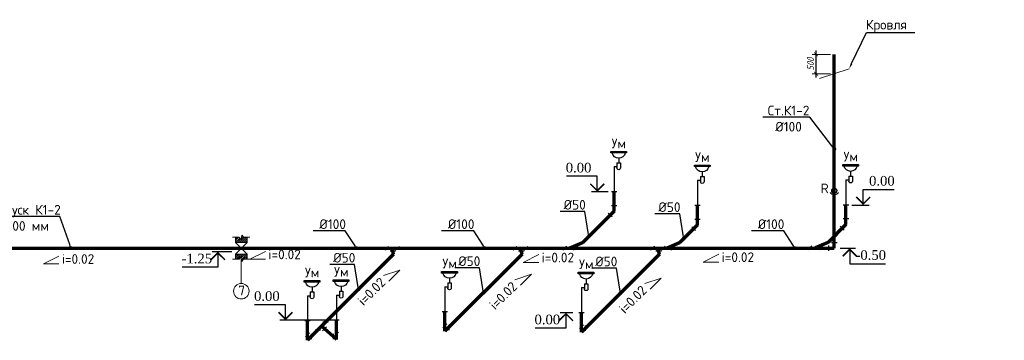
# Model space of a CAD drawing. Extents: x -4445 to 1909585, y 1860 to 289234.
# Tile 94 of 110: x 668567 to 693946, y 195940 to 204210. Entities that reach past the tile are written whole.
import ezdxf
from ezdxf import colors
from ezdxf.entities.mleader import LeaderData, LeaderLine
from ezdxf.enums import TextEntityAlignment as Align
from ezdxf.math import Vec2, Vec3

# ---------------------------------------------------------------- set-up
doc = ezdxf.new("R2010")
doc.units = 0
doc.header["$LTSCALE"] = 0.5
doc.header["$MEASUREMENT"] = 0
doc.header["$PDMODE"] = 34
doc.header["$PDSIZE"] = 3
doc.layers.get('0').update_dxf_attribs({"linetype": 'CONTINUOUS', "lineweight": 18})
doc.layers.get('DEFPOINTS').update_dxf_attribs({"color": 2, "linetype": 'CONTINUOUS', "lineweight": 13})
doc.layers.add('U 20', color=7, linetype='CONTINUOUS')
doc.layers.add('К1', color=24, linetype='бытовая канализация', lineweight=70)
doc.styles.add('GOST', font='isocpeur.ttf')
doc.styles.add('Isocpeur', font='isocpeui.ttf', dxfattribs={"height": 250})
doc.styles.get("Standard").update_dxf_attribs({"font": 'spds.shx', "oblique": 15})
doc.styles.add('Наименование', font='times.ttf')
doc.linetypes.add('бытовая канализация', pattern='A,5,-0.5,["К1",Standard,S=0.7,R=0,X=0,Y=-0.35],-2', length=7.5)
doc.dimstyles.new('100', dxfattribs={"dimtxt": 180, "dimasz": 100, "dimexe": 100, "dimexo": 100, "dimgap": 50, "dimtad": 1, "dimdec": 0, "dimzin": 0, "dimdsep": 46, "dimtxsty": 'Standard', "dimblk": 'ARCHTICK', "dimcen": 200, "dimdle": 100, "dimclrt": 256, "dimadec": 0, "dimazin": 0, "dimtfac": 1, "dimtdec": 0, "dimtmove": 2, "dimatfit": 3, "dimldrblk": 'ARCHTICK', "dimfxl": 0.5, "dimtvp": 1.1, "dimtolj": 1, "dimtzin": 0, "dimlwe": -1, "dimarcsym": 0})

# ---------------------------------------------------------------- blocks, each defined once
blk = doc.blocks.new('Умывальник схема')
at = {"color": 7, "lineweight": 30, "ltscale": 250}
for p, q in [((13309, 18903), (13217, 18903)), ((13217, 18903), (13217, 18770)), ((13263, 19024), (13263, 18903)), ((13309, 18903), (13309, 18770)), ((13384, 18805), (13309, 18805))]:
    blk.add_line(p, q, dxfattribs=at)
blk.add_lwpolyline([(13466, 19197), (13062, 19197), (13062, 19157), (13466, 19157)], close=True, dxfattribs=at)
for centre, radius, start, end in [((13264, 19196), 173, 193.0686, 346.9314), ((13263, 18770), 45.9, 180, 0.0003)]:
    blk.add_arc(centre, radius, start, end, dxfattribs=at)
blk = doc.blocks.new('пересеч 1')
at = {"ltscale": 250}
h = blk.add_hatch(dxfattribs=at)
h.set_pattern_fill('ANSI31', color=256, scale=11.176471)
h.set_pattern_definition([(45, (324095.958, 42596.418), (-25.091892, 25.091892), [])])
h.paths.add_polyline_path([(443705, 99123), (443612, 99123), (443612, 98987), (443910, 98987), (443910, 99123), (443817, 99123), (443780, 99178), (443743, 99067)])
h.paths.add_polyline_path([(443612, 98554), (443705, 98554), (443743, 98610), (443780, 98498), (443817, 98554), (443910, 98554), (443910, 98689), (443612, 98689)])
for p, q in [((443612, 98987), (443612, 99123)), ((443612, 98987), (443910, 98987)), ((443910, 98987), (443910, 99123)), ((443612, 98689), (443612, 98554)), ((443612, 98689), (443910, 98689)), ((443910, 98689), (443910, 98554))]:
    blk.add_line(p, q, dxfattribs=at)
for points in [[(443538, 99123), (443705, 99123), (443743, 99067), (443780, 99178), (443817, 99123), (443985, 99123)], [(443538, 98554), (443705, 98554), (443743, 98610), (443780, 98498), (443817, 98554), (443985, 98554)]]:
    blk.add_lwpolyline(points, dxfattribs=at)
at = {"layer": 'DEFPOINTS', "ltscale": 250}
for p, q in [((443612, 98987), (443910, 98689)), ((443612, 98689), (443910, 98987))]:
    blk.add_line(p, q, dxfattribs=at)
blk = doc.blocks.new('_Dot')
at = {"color": 0, "linetype": 'ByBlock', "lineweight": -2}
blk.add_line((-0.5, 0), (-1, 0), dxfattribs=at)
at = {"color": 0, "linetype": 'ByBlock', "const_width": 0.5}
blk.add_lwpolyline([(-0.25, 0, 1), (0.25, 0, 1)], format="xyb", close=True, dxfattribs=at)
blk = doc.blocks.new('_ArchTick')
at = {"color": 0, "linetype": 'ByBlock', "const_width": 0.15}
blk.add_lwpolyline([(-0.5, -0.5), (0.5, 0.5)], dxfattribs=at)
blk = doc.blocks.new('*D3034')
at = {"color": 0, "transparency": 16777216}
for p, q in [((689465, 203316), (688995, 203316)), ((689465, 202816), (688995, 202816))]:
    blk.add_line(p, q, dxfattribs=at)
at = {"color": 0, "linetype": 'Continuous', "lineweight": -2, "transparency": 16777216}
blk.add_line((689095, 202716), (689095, 203416), dxfattribs=at)
at = {"layer": 'DEFPOINTS', "color": 0, "transparency": 16777216}
for p in [(689095, 203316), (689565, 203316), (689565, 202816)]:
    blk.add_point(p, dxfattribs=at)
at = {"color": 0, "lineweight": -2, "transparency": 16777216, "xscale": 100, "yscale": 100, "zscale": 100}
for p, rotation in [((689095, 203316), 90), ((689095, 202816), 270)]:
    blk.add_blockref('_ArchTick', p, dxfattribs=dict(at, rotation=rotation))
at = {"transparency": 16777216, "insert": (688951, 203066), "char_height": 180, "attachment_point": 5, "rotation": 90}
blk.add_mtext('\\A1;500', dxfattribs=at)

msp = doc.modelspace()

# ---------------------------------------------------------------- linework, layer by layer
msp.add_line((689183.876, 202690.546), (689945.276, 202940.496))
at = {"color": 26, "lineweight": 30, "ltscale": 250}
for p, q in [((683887.645, 200419.845), (683887.645, 199769.845)), ((686039.35, 200068.581), (686039.35, 199418.581)), ((689865.538, 200079.939), (689865.538, 199429.939)), ((683957.645, 199769.845), (683817.645, 199769.845)), ((683887.645, 199269.845), (683788.651, 199170.851)), ((683957.645, 199409.845), (683817.645, 199409.845)), ((683887.645, 199409.845), (683887.645, 199269.845)), ((686109.35, 199418.581), (685969.35, 199418.581)), ((689935.538, 199429.939), (689795.538, 199429.939)), ((683838.148, 199121.353), (683739.153, 199220.348)), ((686109.35, 199058.581), (685969.35, 199058.581)), ((686039.35, 199058.581), (686039.35, 198918.581)), ((689935.538, 199069.939), (689795.538, 199069.939)), ((689865.538, 199069.939), (689865.538, 198929.939)), ((685989.853, 198770.088), (685890.858, 198869.083)), ((686039.35, 198918.581), (685940.355, 198819.586)), ((689816.041, 198781.446), (689717.046, 198880.441)), ((689865.538, 198929.939), (689766.544, 198830.944)), ((678075.186, 198359.859), (677976.191, 198260.864)), ((678025.688, 198310.362), (678305.688, 198310.362)), ((678256.092, 198236.49), (678116.092, 198236.49)), ((678186.092, 198236.49), (678165.688, 198310.362)), ((678355.186, 198359.859), (678256.191, 198260.864)), ((681385.536, 198359.859), (681286.541, 198260.864)), ((681336.039, 198310.362), (681616.039, 198310.362)), ((681566.442, 198236.49), (681426.442, 198236.49)), ((681496.442, 198236.49), (681476.039, 198310.362)), ((681665.536, 198359.859), (681566.541, 198260.864)), ((682663.871, 198365.019), (682564.876, 198266.024)), ((682614.373, 198315.521), (682894.373, 198315.521)), ((682754.373, 198315.521), (682915.763, 198386.366)), ((682943.871, 198365.019), (682844.876, 198266.024)), ((682985.763, 198386.366), (682845.763, 198386.366)), ((684925.605, 198364.653), (684826.61, 198265.658)), ((684876.107, 198315.155), (685156.107, 198315.155)), ((685106.511, 198241.284), (684966.511, 198241.284)), ((685036.511, 198241.284), (685016.107, 198315.155)), ((685205.605, 198364.653), (685106.61, 198265.658)), ((685117.343, 198315.521), (685397.343, 198315.521)), ((685257.343, 198315.521), (685418.733, 198386.366)), ((685446.841, 198365.019), (685347.846, 198266.024)), ((685488.733, 198386.366), (685348.733, 198386.366)), ((688989.212, 198374.701), (688890.217, 198275.706)), ((688939.714, 198325.204), (689219.714, 198325.204)), ((689079.714, 198325.204), (689241.104, 198396.049)), ((689269.212, 198374.701), (689170.217, 198275.706)), ((689311.104, 198396.049), (689171.104, 198396.049)), ((689424.576, 198245.521), (689424.576, 198385.521)), ((689564.576, 198315.521), (689424.576, 198315.521)), ((689634.576, 198455.521), (689494.576, 198455.521)), ((689564.576, 198455.521), (689564.576, 198315.521)), ((679526.174, 197321.946), (679526.174, 196671.946)), ((683047.908, 197302.288), (683047.908, 196652.288)), ((675983.57, 197089.694), (675983.57, 196439.694)), ((676733.587, 197107.023), (676733.587, 196457.023)), ((676053.57, 196439.694), (675913.57, 196439.694)), ((676803.587, 196457.023), (676663.587, 196457.023)), ((679596.174, 196671.946), (679456.174, 196671.946)), ((683117.908, 196652.288), (682977.908, 196652.288)), ((676179.172, 196208.199), (676319.172, 196208.199)), ((676249.172, 196208.199), (676447.162, 196406.189)), ((676348.167, 196307.194), (676424.86, 196237.515)), ((676474.357, 196287.013), (676375.362, 196188.018)), ((676517.162, 196406.189), (676377.162, 196406.189)), ((679575.671, 196361.444), (679476.676, 196262.449)), ((679526.174, 196311.946), (679526.174, 196171.946)), ((679526.174, 196171.946), (679625.169, 196270.941)), ((679625.169, 196340.941), (679625.169, 196200.941)), ((683097.406, 196341.785), (682998.411, 196242.791)), ((683047.908, 196292.288), (683047.908, 196152.288)), ((683047.908, 196152.288), (683146.903, 196251.283)), ((683146.903, 196321.283), (683146.903, 196181.283)), ((676033.068, 196129.191), (675934.073, 196030.196)), ((675983.57, 196079.694), (675983.57, 195939.694)), ((675983.57, 195939.694), (676082.565, 196038.688)), ((676082.565, 196108.688), (676082.565, 195968.688)), ((676644.643, 196107.832), (676644.643, 195967.832)), ((676733.587, 195957.023), (676644.643, 196037.832)), ((676783.084, 196146.52), (676684.089, 196047.525)), ((676733.587, 196097.023), (676733.587, 195957.023))]:
    msp.add_line(p, q, dxfattribs=at)
at = {"ltscale": 250}
msp.add_line((674278.797, 198031.207), (674278.797, 197406.207), dxfattribs=at)
for points in [[(674902.326, 198031.207), (674502.326, 198031.207), (674902.326, 198231.207)], [(669577.597, 197912.303), (669177.597, 197912.303), (669577.597, 198112.303)], [(681945.997, 197949.803), (681545.997, 197949.803), (681945.997, 198149.803)], [(686585.597, 197959.103), (686185.597, 197959.103), (686585.597, 198159.103)], [(678082.965, 197469.194), (678365.808, 197752.037), (677941.544, 197610.616)], [(681474.965, 197361.394), (681757.808, 197644.237), (681333.544, 197502.816)], [(684817.965, 197263.394), (685100.808, 197546.237), (684676.544, 197404.816)]]:
    msp.add_lwpolyline(points, dxfattribs=at)
at = {"lineweight": 30, "ltscale": 250}
msp.add_circle((689564.576, 199802.603), 65, dxfattribs=at)
at = {"ltscale": 250}
msp.add_circle((674278.797, 197206.207), 200, dxfattribs=at)
at = {"lineweight": 30, "ltscale": 250}
msp.add_arc((689564.576, 199832.054), 131.967, 215.0235706, 324.9764294, dxfattribs=at)
at = {"layer": 'U 20', "color": 1}
for p, q in [((683737.645, 199769.845), (683303.597, 199769.845)), ((690015.538, 199429.939), (690460.597, 199429.939)), ((674038.138, 198224.862), (673526.397, 198224.862)), ((689714.576, 198315.521), (690111.297, 198315.521)), ((676653.587, 196457.023), (675269.397, 196457.023)), ((682827.908, 196652.288), (682497.908, 196652.288))]:
    msp.add_line(p, q, dxfattribs=at)
for points in [[(683453.597, 199769.845), (683453.597, 200169.845), (682657.598, 200169.845)], [(690310.597, 199429.939), (690310.597, 199829.939), (691106.596, 199829.939)], [(673676.397, 198224.862), (673676.397, 197824.862), (672757.471, 197824.862)], [(689961.297, 198315.521), (689961.297, 197915.521), (690880.223, 197915.521)], [(675419.397, 196457.023), (675419.397, 196857.023), (674623.398, 196857.023)], [(682647.908, 196652.288), (682647.908, 196252.288), (681851.91, 196252.288)]]:
    msp.add_lwpolyline(points, dxfattribs=at)
for points in [[(683633.597, 199978.125, 40, 40, 0), (683453.597, 199798.125, 40, 40, 0), (683273.597, 199978.125, 40, 40, 0)], [(690130.597, 199638.219, 40, 40, 0), (690310.597, 199458.219, 40, 40, 0), (690490.597, 199638.219, 40, 40, 0)], [(673856.397, 198016.582, 40, 40, 0), (673676.397, 198196.582, 40, 40, 0), (673496.397, 198016.582, 40, 40, 0)], [(689781.297, 198107.241, 40, 40, 0), (689961.297, 198287.241, 40, 40, 0), (690141.297, 198107.241, 40, 40, 0)], [(675599.397, 196665.303, 40, 40, 0), (675419.397, 196485.303, 40, 40, 0), (675239.397, 196665.303, 40, 40, 0)], [(682827.908, 196444.008, 40, 40, 0), (682647.908, 196624.008, 40, 40, 0), (682467.908, 196444.008, 40, 40, 0)]]:
    msp.add_lwpolyline(points, format="xyseb", dxfattribs=at)
at = {"layer": 'К1', "ltscale": 500}
for p, q in [((689564.576, 198815.521), (689564.576, 203315.521)), ((683887.645, 199269.845), (683887.645, 199769.845)), ((683887.645, 199269.845), (683073.335, 198455.535)), ((686039.35, 198918.581), (686039.35, 199418.581)), ((689865.538, 198929.939), (689865.538, 199429.939)), ((686039.35, 198918.581), (685576.305, 198455.535)), ((689865.538, 198929.939), (689402.493, 198466.894)), ((689564.576, 198315.521), (689564.576, 198815.521)), ((663753.52, 198315.521), (689564.576, 198315.521)), ((678206.495, 198162.618), (678165.688, 198310.362)), ((681516.846, 198162.618), (681476.039, 198310.362)), ((683073.335, 198455.535), (682750.556, 198313.846)), ((685058.238, 198162.618), (685017.431, 198310.362)), ((685576.305, 198455.535), (685253.526, 198313.846)), ((689402.493, 198466.894), (689079.714, 198325.204)), ((678206.495, 198162.618), (675983.57, 195939.694)), ((681516.846, 198162.618), (679526.174, 196171.946)), ((685058.238, 198162.618), (683047.908, 196152.288)), ((675983.57, 195939.694), (675983.57, 196439.694)), ((676733.587, 195957.023), (676733.587, 196457.023)), ((679526.174, 196171.946), (679526.174, 196671.946)), ((683047.908, 196152.288), (683047.908, 196652.288)), ((676733.587, 195957.023), (676348.167, 196307.194))]:
    msp.add_line(p, q, dxfattribs=at)

# ---------------------------------------------------------------- block references
at = {"xscale": -1}
for p in [(697271.213, 181614.887), (699422.918, 181263.622), (703249.106, 181274.98), (692909.741, 178516.987), (689367.138, 178284.735), (690117.154, 178302.064), (696431.476, 178497.329)]:
    msp.add_blockref('Умывальник схема', p, dxfattribs=at)
msp.add_blockref('пересеч 1', (230517.628, 99477.257))

# ---------------------------------------------------------------- texts
at = {"color": 7, "lineweight": 30, "ltscale": 250, "style": 'GOST'}
for s, p in [('Ум', (683824.166, 200892.048)), ('Ум', (685975.87, 200540.783)), ('Ум', (689802.059, 200552.141)), ('i=0.02', (674977.068, 198031.207)), ('i=0.02', (686660.339, 197959.103)), ('i=0.02', (669652.339, 197912.303)), ('Ум', (679462.694, 197794.148)), ('i=0.02', (682020.739, 197949.803)), ('Ум', (682984.428, 197774.49)), ('Ум', (675920.091, 197561.896)), ('Ум', (676670.107, 197579.225))]:
    msp.add_text(s, height=250, dxfattribs=at).set_placement(p)
at = {"linetype": 'ByBlock', "lineweight": 30, "ltscale": 250, "style": 'GOST'}
msp.add_text('R', height=250, dxfattribs=at).set_placement((689212.685, 199732.736))
at = {"color": 7, "lineweight": 30, "ltscale": 250, "style": 'GOST'}
for p in [(677429.074, 196815.303), (680821.074, 196707.503), (684164.074, 196609.503)]:
    msp.add_text('i=0.02', height=250, rotation=45, dxfattribs=at).set_placement(p)
at = {"color": 0, "ltscale": 250, "style": 'GOST'}
msp.add_text('7', height=250, dxfattribs=at).set_placement((674201.196, 197099.357))
at = {"color": 7, "lineweight": 50, "char_height": 250, "attachment_point": 4, "style": 'Isocpeur'}
for s, insert, width in [('\\pi2991.4444;{\\C0;Ссылочные документы}', (139553.599, 203614.276), 9505.04788), ('\\pi2752.61864;{\\C0;Прилагаемые документы}', (139553.599, 201264.584), 9505.04788), ('\\pi163.06818;{\\C0;Основные показатели систем водоснабжения и \\P\\pi2964.29924;канализации}', (139390.71, 198649.49), 8000)]:
    msp.add_mtext(s, dxfattribs=dict(at, insert=insert, width=width))
at = {"layer": 'U 20', "color": 7, "style": 'Наименование'}
for s, p in [('0.00', (683303.597, 200269.845)), ('-1.25', (673526.397, 197924.862)), ('0.00', (675269.397, 196957.023)), ('0.00', (682497.908, 196352.288))]:
    msp.add_text(s, height=250, dxfattribs=at).set_placement(p, align=Align.RIGHT)
for s, p in [('0.00', (690460.597, 199929.939)), ('-0.50', (690111.297, 198015.521))]:
    msp.add_text(s, height=250, dxfattribs=at).set_placement(p)

# ---------------------------------------------------------------- dimensions: what is measured, and where the dimension line sits
dim = msp.add_linear_dim(base=(689094.956, 203315.521), p1=(689564.576, 202815.521), p2=(689564.576, 203315.521), angle=90, dimstyle='100')
dim.commit()
dim.dimension.update_dxf_attribs({"geometry": '*D3034', "text_midpoint": (688951.228, 203065.521)})

# ---------------------------------------------------------------- leaders
ml = msp.add_multileader_mtext('Standard')
ml.set_content('Кровля', color=256, style='GOST')
ml.set_leader_properties()
ml.build(insert=Vec2(0, 0))
ml.multileader.update_dxf_attribs({"text_left_attachment_type": 6, "text_right_attachment_type": 6, "dogleg_length": 0.001, "arrow_head_size": 150, "scale": 100})
ctx = ml.context
ctx.base_point, ctx.scale, ctx.char_height, ctx.arrow_head_size, ctx.landing_gap_size, ctx.plane_origin = Vec3(690396.331, 203880.911), 100, 250, 150, 0, Vec3(689945.276, 202940.496)
ctx.left_attachment, ctx.right_attachment, ctx.text_align_type = 6, 6, 1
notes = []
notes.append((ctx, [(0, (1, 1, 0), (690396.231, 203880.911), (1, 0), 0.1, [(0, [(689945.276, 202940.496)], 0, [])])]))
ctx.mtext.insert, ctx.mtext.alignment, ctx.mtext.flow_direction = Vec3(690908.831, 204205.911), 2, 5
ml = msp.add_multileader_mtext('Standard')
ml.set_content('Ст.К1-2\\P%%C100', color=256, style='GOST')
ml.set_leader_properties()
ml.set_arrow_properties(name='DOT')
ml.build(insert=Vec2(0, 0))
ml.multileader.update_dxf_attribs({"text_left_attachment_type": 6, "text_right_attachment_type": 6, "dogleg_length": 0.001, "arrow_head_size": 100, "scale": 100})
ctx = ml.context
ctx.base_point, ctx.scale, ctx.char_height, ctx.arrow_head_size, ctx.landing_gap_size, ctx.plane_origin = Vec3(687835.697, 201691.518), 100, 250, 100, 0, Vec3(689564.576, 200875.103)
ctx.left_attachment, ctx.right_attachment, ctx.text_align_type = 6, 6, 1
notes.append((ctx, [(1, (1, 1, 0), (688935.797, 201691.518), (-1, 0), 0.1, [(0, [(689564.576, 200875.103)], 0, [])])]))
ctx.mtext.insert, ctx.mtext.alignment, ctx.mtext.flow_direction = Vec3(688385.697, 201991.518), 2, 5
ml = msp.add_multileader_mtext('Standard')
ml.set_content('%%C50', color=256, style='GOST')
ml.set_leader_properties()
ml.set_arrow_properties(name='DOT')
ml.build(insert=Vec2(0, 0))
ml.multileader.update_dxf_attribs({"text_left_attachment_type": 6, "text_right_attachment_type": 6, "dogleg_length": 0.001, "arrow_head_size": 100, "scale": 100})
ctx = ml.context
ctx.base_point, ctx.scale, ctx.char_height, ctx.arrow_head_size, ctx.landing_gap_size, ctx.plane_origin = Vec3(682611.759, 199261.941), 100, 250, 100, 0, Vec3(683239.9, 198622.1)
ctx.left_attachment, ctx.right_attachment, ctx.text_align_type = 6, 6, 1
notes.append((ctx, [(1, (1, 1, 0), (683136.859, 199261.941), (-1, 0), 0.1, [(0, [(683239.9, 198622.1)], 0, [])])]))
ctx.mtext.insert, ctx.mtext.alignment, ctx.mtext.flow_direction = Vec3(682874.259, 199561.941), 2, 5
ml = msp.add_multileader_mtext('Standard')
ml.set_content('%%C50', color=256, style='GOST')
ml.set_leader_properties()
ml.set_arrow_properties(name='DOT')
ml.build(insert=Vec2(0, 0))
ml.multileader.update_dxf_attribs({"text_left_attachment_type": 6, "text_right_attachment_type": 6, "dogleg_length": 0.001, "arrow_head_size": 100, "scale": 100})
ctx = ml.context
ctx.base_point, ctx.scale, ctx.char_height, ctx.arrow_head_size, ctx.landing_gap_size, ctx.plane_origin = Vec3(685053.393, 199200.607), 100, 250, 100, 0, Vec3(685681.535, 198560.765)
ctx.left_attachment, ctx.right_attachment, ctx.text_align_type = 6, 6, 1
notes.append((ctx, [(1, (1, 1, 0), (685578.493, 199200.607), (-1, 0), 0.1, [(0, [(685681.535, 198560.765)], 0, [])])]))
ctx.mtext.insert, ctx.mtext.alignment, ctx.mtext.flow_direction = Vec3(685315.893, 199500.607), 2, 5
ml = msp.add_multileader_mtext('Standard')
ml.set_content('Выпуск К1-2\\P%%C100 мм', color=256, style='GOST')
ml.set_leader_properties()
ml.set_arrow_properties(name='DOT')
ml.build(insert=Vec2(0, 0))
ml.multileader.update_dxf_attribs({"text_left_attachment_type": 6, "text_right_attachment_type": 6, "dogleg_length": 0.001, "arrow_head_size": 100, "scale": 100})
ctx = ml.context
ctx.base_point, ctx.scale, ctx.char_height, ctx.arrow_head_size, ctx.landing_gap_size, ctx.plane_origin = Vec3(667751.897, 199131.936), 100, 250, 100, 0, Vec3(669888.697, 198315.521)
ctx.left_attachment, ctx.right_attachment, ctx.text_align_type = 6, 6, 1
notes.append((ctx, [(1, (1, 1, 0), (669601.997, 199131.936), (-1, 0), 0.1, [(0, [(669888.697, 198315.521)], 0, [])])]))
ctx.mtext.insert, ctx.mtext.alignment, ctx.mtext.flow_direction = Vec3(668676.897, 199431.936), 2, 5
ml = msp.add_multileader_mtext('Standard')
ml.set_content('%%C100', color=256, style='GOST')
ml.set_leader_properties()
ml.set_arrow_properties(name='DOT')
ml.build(insert=Vec2(0, 0))
ml.multileader.update_dxf_attribs({"text_left_attachment_type": 6, "text_right_attachment_type": 6, "dogleg_length": 0.001, "arrow_head_size": 100, "scale": 100})
ctx = ml.context
ctx.base_point, ctx.scale, ctx.char_height, ctx.arrow_head_size, ctx.landing_gap_size, ctx.plane_origin = Vec3(676309.997, 198760.586), 100, 250, 100, 0, Vec3(677246.797, 198315.521)
ctx.left_attachment, ctx.right_attachment, ctx.text_align_type = 6, 6, 1
notes.append((ctx, [(1, (1, 1, 0), (676960.097, 198760.586), (-1, 0), 0.1, [(0, [(677246.797, 198315.521)], 0, [])])]))
ctx.mtext.insert, ctx.mtext.alignment, ctx.mtext.flow_direction = Vec3(676634.997, 199060.586), 2, 5
ml = msp.add_multileader_mtext('Standard')
ml.set_content('%%C100', color=256, style='GOST')
ml.set_leader_properties()
ml.set_arrow_properties(name='DOT')
ml.build(insert=Vec2(0, 0))
ml.multileader.update_dxf_attribs({"text_left_attachment_type": 6, "text_right_attachment_type": 6, "dogleg_length": 0.001, "arrow_head_size": 100, "scale": 100})
ctx = ml.context
ctx.base_point, ctx.scale, ctx.char_height, ctx.arrow_head_size, ctx.landing_gap_size, ctx.plane_origin = Vec3(679621.497, 198760.586), 100, 250, 100, 0, Vec3(680558.297, 198315.521)
ctx.left_attachment, ctx.right_attachment, ctx.text_align_type = 6, 6, 1
notes.append((ctx, [(1, (1, 1, 0), (680271.597, 198760.586), (-1, 0), 0.1, [(0, [(680558.297, 198315.521)], 0, [])])]))
ctx.mtext.insert, ctx.mtext.alignment, ctx.mtext.flow_direction = Vec3(679946.497, 199060.586), 2, 5
ml = msp.add_multileader_mtext('Standard')
ml.set_content('%%C100', color=256, style='GOST')
ml.set_leader_properties()
ml.set_arrow_properties(name='DOT')
ml.build(insert=Vec2(0, 0))
ml.multileader.update_dxf_attribs({"text_left_attachment_type": 6, "text_right_attachment_type": 6, "dogleg_length": 0.001, "arrow_head_size": 100, "scale": 100})
ctx = ml.context
ctx.base_point, ctx.scale, ctx.char_height, ctx.arrow_head_size, ctx.landing_gap_size, ctx.plane_origin = Vec3(687610.297, 198760.586), 100, 250, 100, 0, Vec3(688547.097, 198315.521)
ctx.left_attachment, ctx.right_attachment, ctx.text_align_type = 6, 6, 1
notes.append((ctx, [(1, (1, 1, 0), (688260.397, 198760.586), (-1, 0), 0.1, [(0, [(688547.097, 198315.521)], 0, [])])]))
ctx.mtext.insert, ctx.mtext.alignment, ctx.mtext.flow_direction = Vec3(687935.297, 199060.586), 2, 5
ml = msp.add_multileader_mtext('Standard')
ml.set_content('%%C50', color=256, style='GOST')
ml.set_leader_properties()
ml.set_arrow_properties(name='DOT')
ml.build(insert=Vec2(0, 0))
ml.multileader.update_dxf_attribs({"text_left_attachment_type": 6, "text_right_attachment_type": 6, "dogleg_length": 0.001, "arrow_head_size": 100, "scale": 100})
ctx = ml.context
ctx.base_point, ctx.scale, ctx.char_height, ctx.arrow_head_size, ctx.landing_gap_size, ctx.plane_origin = Vec3(676671.597, 197895.703), 100, 250, 100, 0, Vec3(677299.738, 197255.862)
ctx.left_attachment, ctx.right_attachment, ctx.text_align_type = 6, 6, 1
notes.append((ctx, [(1, (1, 1, 0), (677196.697, 197895.703), (-1, 0), 0.1, [(0, [(677299.738, 197255.862)], 0, [])])]))
ctx.mtext.insert, ctx.mtext.alignment, ctx.mtext.flow_direction = Vec3(676934.097, 198195.703), 2, 5
ml = msp.add_multileader_mtext('Standard')
ml.set_content('%%C50', color=256, style='GOST')
ml.set_leader_properties()
ml.set_arrow_properties(name='DOT')
ml.build(insert=Vec2(0, 0))
ml.multileader.update_dxf_attribs({"text_left_attachment_type": 6, "text_right_attachment_type": 6, "dogleg_length": 0.001, "arrow_head_size": 100, "scale": 100})
ctx = ml.context
ctx.base_point, ctx.scale, ctx.char_height, ctx.arrow_head_size, ctx.landing_gap_size, ctx.plane_origin = Vec3(679893.368, 197807.124), 100, 250, 100, 0, Vec3(680521.51, 197167.282)
ctx.left_attachment, ctx.right_attachment, ctx.text_align_type = 6, 6, 1
notes.append((ctx, [(1, (1, 1, 0), (680418.468, 197807.124), (-1, 0), 0.1, [(0, [(680521.51, 197167.282)], 0, [])])]))
ctx.mtext.insert, ctx.mtext.alignment, ctx.mtext.flow_direction = Vec3(680155.868, 198107.124), 2, 5
ml = msp.add_multileader_mtext('Standard')
ml.set_content('%%C50', color=256, style='GOST')
ml.set_leader_properties()
ml.set_arrow_properties(name='DOT')
ml.build(insert=Vec2(0, 0))
ml.multileader.update_dxf_attribs({"text_left_attachment_type": 6, "text_right_attachment_type": 6, "dogleg_length": 0.001, "arrow_head_size": 100, "scale": 100})
ctx = ml.context
ctx.base_point, ctx.scale, ctx.char_height, ctx.arrow_head_size, ctx.landing_gap_size, ctx.plane_origin = Vec3(683424.932, 197797.295), 100, 250, 100, 0, Vec3(684053.073, 197157.453)
ctx.left_attachment, ctx.right_attachment, ctx.text_align_type = 6, 6, 1
notes.append((ctx, [(1, (1, 1, 0), (683950.032, 197797.295), (-1, 0), 0.1, [(0, [(684053.073, 197157.453)], 0, [])])]))
ctx.mtext.insert, ctx.mtext.alignment, ctx.mtext.flow_direction = Vec3(683687.432, 198097.295), 2, 5
for ctx, leaders in notes:
    for number, flags, end, landing, length, lines in leaders:
        leader = LeaderData()
        leader.index, (leader.has_last_leader_line, leader.has_dogleg_vector, leader.attachment_direction) = number, flags
        leader.last_leader_point, leader.dogleg_vector, leader.dogleg_length = Vec3(end), Vec3(landing), length
        for number, points, colour, breaks in lines:
            line = LeaderLine()
            line.index, line.vertices, line.color, line.breaks = number, Vec3.list(points), colors.encode_raw_color(colour), breaks
            leader.lines.append(line)
        ctx.leaders.append(leader)

doc.saveas('drawing.dxf')
